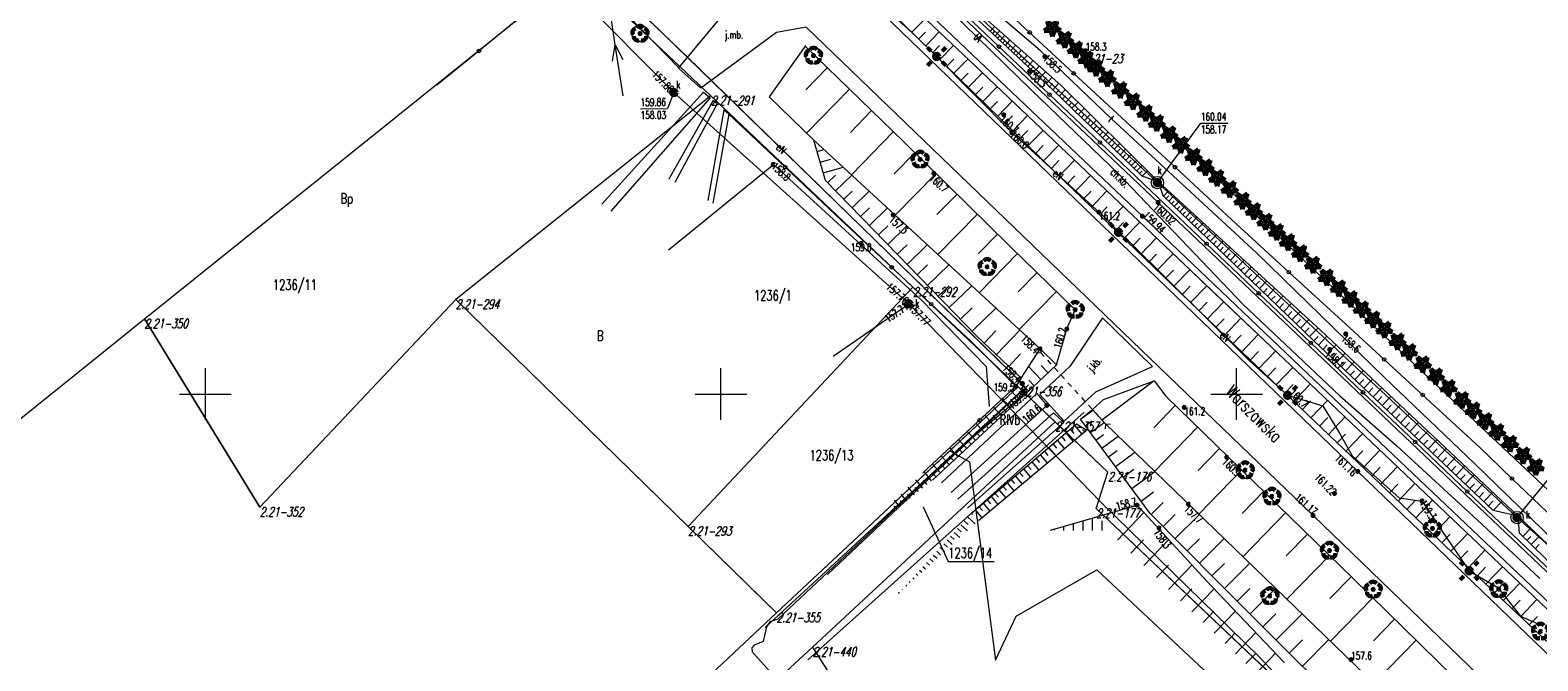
# Model space of a CAD drawing. Header units: metres. Extents: x 7582703 to 7587334, y 6019078 to 6022350.
# Tile 14 of 88: x 7585133 to 7585279, y 6019774 to 6019835. Entities that reach past the tile are written whole.
import ezdxf
from ezdxf.enums import TextEntityAlignment as Align

# ---------------------------------------------------------------- set-up
doc = ezdxf.new("R2010")
doc.units = ezdxf.units.M
doc.header["$MEASUREMENT"] = 0
doc.linetypes.add('EGDE', pattern=[0])
doc.layers.get('0').update_dxf_attribs({"color": 250, "linetype": 'CONTINUOUS', "lineweight": 100})
doc.layers.add('Dzialki', color=7, linetype='EGDE', lineweight=60)
doc.styles.get("Standard").update_dxf_attribs({"font": 'Simplex.SHX', "width": 0.75})

# ---------------------------------------------------------------- blocks, each defined once
blk = doc.blocks.new('1_OTRN')
at = {"linetype": 'Continuous'}
blk.add_circle((0, 0), 0.045, dxfattribs=at)
blk = doc.blocks.new('1_OTRS')
at = {"linetype": 'Continuous'}
blk.add_circle((0, 0), 0.045, dxfattribs=at)
blk = doc.blocks.new('1_OTZG')
at = {"linetype": 'Continuous'}
for p, q in [((-0.78225, -0.26495), (-0.3012, 0.09375)), ((-0.3012, 0.09375), (-0.4937, 0.6621)), ((-0.4937, 0.6621), (-0.0039, 0.31545)), ((-0.0039, 0.31545), (0.4771, 0.67415)), ((0.4771, 0.67415), (0.2988, 0.1012)), ((0.2988, 0.1012), (0.7886, -0.24545)), ((-0.18225, -0.2575), (-0.78225, -0.26495)), ((0.01025, -0.82585), (-0.18225, -0.2575)), ((0.1886, -0.2529), (0.01025, -0.82585)), ((0.7886, -0.24545), (0.1886, -0.2529))]:
    blk.add_line(p, q, dxfattribs=at)
blk.add_circle((0, 0), 0.045, dxfattribs=at)
blk = doc.blocks.new('1_OTZL')
at = {"linetype": 'Continuous'}
blk.add_circle((0, 0), 0.045, dxfattribs=at)
for centre, start, end in [((-0.36, 0.12), 102.1445, 221.86), ((0, 0.38), 30.1401, 149.8599), ((0.36, 0.12), 318.14, 77.8555), ((-0.22, -0.3), 174.1482, 293.8542), ((0.22, -0.3), 246.1458, 5.8518)]:
    blk.add_arc(centre, 0.375, start, end, dxfattribs=at)
blk = doc.blocks.new('4_SUEO_W')
at = {"linetype": 'Continuous'}
for p, q in [((-0.53035, 0.53035), (-0.8839, 0.8839)), ((0.53035, 0.53035), (0.8839, 0.8839)), ((-0.53035, -0.53035), (-0.8839, -0.8839)), ((0.53035, -0.53035), (0.8839, -0.8839))]:
    blk.add_line(p, q, dxfattribs=at)
blk.add_circle((0, 0), 0.025, dxfattribs=at)
blk = doc.blocks.new('4_SUPP')
at = {"linetype": 'Continuous'}
blk.add_circle((0, 0), 0.25, dxfattribs=at)
blk = doc.blocks.new('4_SUPS')
at = {"linetype": 'Continuous'}
blk.add_circle((0, 0), 0.0625, dxfattribs=at)
blk = doc.blocks.new('4_SUKS')
at = {"linetype": 'Continuous'}
blk.add_circle((0, 0), 0.25, dxfattribs=at)
blk = doc.blocks.new('4_SUPW')
at = {"linetype": 'Continuous'}
blk.add_circle((0, 0), 0.25, dxfattribs=at)

msp = doc.modelspace()

# ---------------------------------------------------------------- linework, layer by layer
at = {"layer": 'Dzialki', "lineweight": 9}
for p, q in [((7585172.71, 6019891.35), (7585235.29, 6019832.99)), ((7585172.71, 6019891.35), (7585235.29, 6019832.99)), ((7585195.43, 6019829.25), (7585140.17, 6019885.25)), ((7585261.75, 6019792.49), (7585184.65, 6019866.86)), ((7585229.33, 6019800.93), (7585174.24, 6019854.59)), ((7585226.49, 6019833.7), (7585210.27, 6019849.11)), ((7585224.67, 6019831.81), (7585208.57, 6019847.13)), ((7585208.57, 6019847.13), (7585224.67, 6019831.81)), ((7585208.95, 6019847.6), (7585225.03, 6019832.3)), ((7585189.75, 6019833.87), (7585188.26, 6019843.76)), ((7585186.25, 6019842.78), (7585196.68, 6019832.75)), ((7585186.25, 6019842.78), (7585196.68, 6019832.75)), ((7585217.2, 6019842.1), (7585230.11, 6019829.49)), ((7585144.09, 6019807.28), (7585186.18, 6019841.11)), ((7585144.09, 6019807.28), (7585186.18, 6019841.11)), ((7585186.18, 6019841.11), (7585199.03, 6019828.93)), ((7585199.03, 6019828.93), (7585186.18, 6019841.11)), ((7585212.21, 6019840.83), (7585218.86, 6019834.76)), ((7585230.95, 6019833.34), (7585222, 6019840.96)), ((7585232.42, 6019821.51), (7585213.49, 6019840.02)), ((7585242.32, 6019820.51), (7585222.05, 6019839.41)), ((7585195.89, 6019831.61), (7585201.09, 6019837.85)), ((7585221.52, 6019838.87), (7585226.96, 6019833.71)), ((7585232.23, 6019829.47), (7585222.92, 6019838.18)), ((7585223.22, 6019838.61), (7585232.97, 6019829.98)), ((7585229.93, 6019835.09), (7585225.64, 6019839.07)), ((7585180.64, 6019836.62), (7585176.54, 6019833.29)), ((7585191.05, 6019836.63), (7585195.89, 6019831.67)), ((7585218.52, 6019835.1), (7585219.82, 6019836.43)), ((7585205.38, 6019835.09), (7585198.04, 6019829.66)), ((7585208.26, 6019835.61), (7585205.38, 6019835.09)), ((7585257.42, 6019788.21), (7585208.26, 6019835.61)), ((7585218.86, 6019834.76), (7585220.91, 6019832.75)), ((7585219.19, 6019834.45), (7585219.84, 6019835.12)), ((7585219.86, 6019833.79), (7585221.17, 6019835.14)), ((7585226.11, 6019835.2), (7585226.55, 6019835.67)), ((7585226.35, 6019834.98), (7585226.57, 6019835.21)), ((7585226.59, 6019834.75), (7585227.04, 6019835.23)), ((7585226.83, 6019834.52), (7585227.06, 6019834.77)), ((7585227.08, 6019834.29), (7585227.54, 6019834.78)), ((7585234.21, 6019831.11), (7585229.93, 6019835.09)), ((7585176.54, 6019833.29), (7585172.43, 6019829.96)), ((7585189.48, 6019832.31), (7585189.75, 6019833.87)), ((7585190.5, 6019828.93), (7585189.75, 6019833.87)), ((7585189.75, 6019833.87), (7585190.47, 6019832.46)), ((7585208.18, 6019833.74), (7585204.66, 6019828.85)), ((7585208.18, 6019833.74), (7585217.78, 6019824.44)), ((7585220.54, 6019833.13), (7585221.2, 6019833.81)), ((7585221.22, 6019832.47), (7585222.55, 6019833.83)), ((7585242.39, 6019818.59), (7585226.49, 6019833.7)), ((7585226.96, 6019833.71), (7585231.86, 6019829.05)), ((7585227.33, 6019834.05), (7585227.56, 6019834.31)), ((7585227.58, 6019833.82), (7585228.06, 6019834.33)), ((7585227.84, 6019833.58), (7585228.08, 6019833.83)), ((7585228.1, 6019833.33), (7585228.59, 6019833.85)), ((7585228.37, 6019833.08), (7585228.62, 6019833.35)), ((7585228.64, 6019832.83), (7585229.14, 6019833.37)), ((7585237.86, 6019826.71), (7585230.95, 6019833.34)), ((7585196.68, 6019832.75), (7585216.25, 6019813.66)), ((7585196.68, 6019832.75), (7585216.25, 6019813.66)), ((7585220.91, 6019832.75), (7585228.21, 6019825.37)), ((7585221.9, 6019831.8), (7585222.57, 6019832.48)), ((7585222.59, 6019831.12), (7585223.94, 6019832.5)), ((7585225.03, 6019832.3), (7585240.87, 6019817.25)), ((7585228.91, 6019832.58), (7585229.17, 6019832.85)), ((7585229.19, 6019832.32), (7585229.71, 6019832.87)), ((7585229.47, 6019832.05), (7585229.73, 6019832.33)), ((7585229.75, 6019831.79), (7585230.29, 6019832.36)), ((7585230.33, 6019831.24), (7585230.88, 6019831.83)), ((7585235.29, 6019832.99), (7585315.75, 6019757.17)), ((7585235.29, 6019832.99), (7585288.26, 6019783.08)), ((7585198.04, 6019829.66), (7585195.89, 6019831.61)), ((7585210.32, 6019831.67), (7585208.24, 6019829.52)), ((7585223.29, 6019830.45), (7585223.97, 6019831.14)), ((7585223.99, 6019829.76), (7585225.35, 6019831.16)), ((7585240.51, 6019816.78), (7585224.67, 6019831.81)), ((7585224.67, 6019831.81), (7585240.51, 6019816.78)), ((7585230.04, 6019831.52), (7585230.31, 6019831.81)), ((7585230.63, 6019830.97), (7585230.91, 6019831.26)), ((7585230.93, 6019830.69), (7585231.49, 6019831.29)), ((7585231.24, 6019830.4), (7585231.52, 6019830.7)), ((7585231.55, 6019830.11), (7585232.12, 6019830.73)), ((7585239.71, 6019826.01), (7585234.21, 6019831.11)), ((7585199.03, 6019828.93), (7585174.28, 6019809.17)), ((7585199.03, 6019828.93), (7585174.28, 6019809.17)), ((7585188.44, 6019818.43), (7585198.3, 6019829.28)), ((7585195.43, 6019829.25), (7585194.83, 6019827.7)), ((7585218.23, 6019808.75), (7585195.43, 6019829.25)), ((7585198.3, 6019829.28), (7585198.94, 6019828.73)), ((7585218.62, 6019810.36), (7585199.03, 6019828.93)), ((7585218.62, 6019810.36), (7585199.03, 6019828.93)), ((7585212.46, 6019829.59), (7585208.31, 6019825.31)), ((7585224.69, 6019829.07), (7585225.38, 6019829.78)), ((7585225.4, 6019828.38), (7585226.79, 6019829.8)), ((7585230.11, 6019829.49), (7585238.51, 6019821.41)), ((7585231.86, 6019829.82), (7585232.15, 6019830.13)), ((7585231.86, 6019829.05), (7585236.76, 6019824.4)), ((7585232.18, 6019829.52), (7585232.77, 6019830.16)), ((7585240.86, 6019821.13), (7585232.23, 6019829.47)), ((7585232.49, 6019829.22), (7585232.8, 6019829.53)), ((7585232.81, 6019828.91), (7585233.41, 6019829.54)), ((7585232.97, 6019829.98), (7585242.44, 6019820.6)), ((7585233.12, 6019828.61), (7585233.42, 6019828.92)), ((7585233.43, 6019828.31), (7585234.03, 6019828.93)), ((7585198.94, 6019828.73), (7585189.32, 6019817.74)), ((7585192.2, 6019827.68), (7585194.83, 6019827.7)), ((7585199.25, 6019828.47), (7585194.93, 6019820.85)), ((7585199.63, 6019828.14), (7585195.51, 6019820.53)), ((7585200.27, 6019827.59), (7585198.74, 6019818.77)), ((7585199.63, 6019828.14), (7585199.25, 6019828.47)), ((7585200.77, 6019827.16), (7585200.27, 6019827.59)), ((7585209, 6019824.64), (7585204.66, 6019828.85)), ((7585214.61, 6019827.52), (7585212.55, 6019825.39)), ((7585226.12, 6019827.68), (7585226.82, 6019828.39)), ((7585226.84, 6019826.97), (7585228.25, 6019828.41)), ((7585233.74, 6019828.01), (7585234.04, 6019828.32)), ((7585234.04, 6019827.72), (7585234.64, 6019828.33)), ((7585234.35, 6019827.42), (7585234.64, 6019827.73)), ((7585234.65, 6019827.13), (7585235.24, 6019827.74)), ((7585200.77, 6019827.16), (7585199.2, 6019818.53)), ((7585200.77, 6019827.16), (7585206.22, 6019822.01)), ((7585227.57, 6019826.26), (7585228.28, 6019826.99)), ((7585228.3, 6019825.55), (7585229.73, 6019827.01)), ((7585234.95, 6019826.84), (7585235.24, 6019827.14)), ((7585235.25, 6019826.55), (7585235.83, 6019827.15)), ((7585235.55, 6019826.26), (7585235.84, 6019826.56)), ((7585235.84, 6019825.98), (7585236.41, 6019826.57)), ((7585236.14, 6019825.69), (7585236.42, 6019825.99)), ((7585236.43, 6019825.41), (7585236.99, 6019826)), ((7585251.95, 6019813.67), (7585237.86, 6019826.71)), ((7585244.03, 6019822), (7585239.71, 6019826.01)), ((7585242.32, 6019820.51), (7585246.53, 6019826.29)), ((7585246.53, 6019826.29), (7585249.16, 6019826.29)), ((7585230.96, 6019804.38), (7585209, 6019824.64)), ((7585210.13, 6019820.71), (7585209, 6019824.64)), ((7585209.02, 6019824.56), (7585209.08, 6019824.57)), ((7585216.73, 6019825.46), (7585212.66, 6019821.26)), ((7585228.21, 6019825.37), (7585237.49, 6019816.89)), ((7585229.03, 6019824.83), (7585229.76, 6019825.56)), ((7585229.78, 6019824.1), (7585231.23, 6019825.58)), ((7585236.72, 6019825.13), (7585237, 6019825.42)), ((7585237.01, 6019824.85), (7585237.56, 6019825.43)), ((7585237.29, 6019824.58), (7585237.57, 6019824.86)), ((7585237.58, 6019824.3), (7585238.13, 6019824.87)), ((7585209.32, 6019823.52), (7585210, 6019823.72)), ((7585218.82, 6019823.42), (7585216.8, 6019821.36)), ((7585217.78, 6019824.44), (7585228.02, 6019814.34)), ((7585230.53, 6019823.37), (7585231.26, 6019824.12)), ((7585231.28, 6019822.63), (7585232.76, 6019824.14)), ((7585236.76, 6019824.4), (7585241.66, 6019819.75)), ((7585237.86, 6019824.03), (7585238.13, 6019824.31)), ((7585238.14, 6019823.76), (7585238.68, 6019824.32)), ((7585238.42, 6019823.49), (7585238.69, 6019823.77)), ((7585238.7, 6019823.22), (7585239.24, 6019823.77)), ((7585238.97, 6019822.95), (7585239.24, 6019823.23)), ((7585239.25, 6019822.69), (7585239.78, 6019823.24)), ((7585194.92, 6019813.98), (7585205.09, 6019822.26)), ((7585205.09, 6019822.26), (7585219.42, 6019809.14)), ((7585206.22, 6019822.01), (7585211.07, 6019817.42)), ((7585209.62, 6019822.49), (7585210.65, 6019822.78)), ((7585209.92, 6019821.45), (7585211.85, 6019822.01)), ((7585232.04, 6019821.89), (7585232.78, 6019822.65)), ((7585232.81, 6019821.14), (7585234.29, 6019822.68)), ((7585239.52, 6019822.42), (7585239.79, 6019822.7)), ((7585239.79, 6019822.16), (7585240.32, 6019822.7)), ((7585240.06, 6019821.9), (7585240.32, 6019822.17)), ((7585240.33, 6019821.64), (7585240.85, 6019822.18)), ((7585240.6, 6019821.39), (7585240.85, 6019821.65)), ((7585240.86, 6019821.13), (7585241.37, 6019821.66)), ((7585249.53, 6019816.89), (7585244.03, 6019822)), ((7585217.13, 6019813.53), (7585210.13, 6019820.71)), ((7585210.34, 6019820.49), (7585211.12, 6019821.24)), ((7585211.11, 6019819.71), (7585212.69, 6019821.24)), ((7585220.87, 6019821.39), (7585216.89, 6019817.36)), ((7585249.85, 6019804.7), (7585232.42, 6019821.51)), ((7585233.58, 6019820.4), (7585234.33, 6019821.17)), ((7585234.36, 6019819.65), (7585235.85, 6019821.2)), ((7585238.51, 6019821.41), (7585250.64, 6019808.7)), ((7585242.44, 6019820.6), (7585240.86, 6019821.13)), ((7585277.2, 6019788.01), (7585242.32, 6019820.51)), ((7585242.88, 6019819.24), (7585242.44, 6019820.6)), ((7585242.44, 6019820.6), (7585258.17, 6019806.18)), ((7585211.9, 6019818.9), (7585212.71, 6019819.69)), ((7585212.71, 6019818.07), (7585214.37, 6019819.69)), ((7585222.89, 6019819.4), (7585220.93, 6019817.42)), ((7585235.13, 6019818.9), (7585235.89, 6019819.68)), ((7585235.92, 6019818.14), (7585237.43, 6019819.71)), ((7585241.66, 6019819.75), (7585247.09, 6019814.58)), ((7585257.49, 6019805.16), (7585242.88, 6019819.24)), ((7585242.91, 6019819.21), (7585243.4, 6019819.72)), ((7585243.17, 6019818.96), (7585243.42, 6019819.22)), ((7585243.43, 6019818.71), (7585243.93, 6019819.23)), ((7585243.69, 6019818.46), (7585243.95, 6019818.72)), ((7585243.96, 6019818.2), (7585244.48, 6019818.73)), ((7585211.07, 6019817.42), (7585216.55, 6019812.3)), ((7585213.54, 6019817.21), (7585214.39, 6019818.05)), ((7585214.4, 6019816.34), (7585216.15, 6019818.05)), ((7585224.87, 6019817.45), (7585221.03, 6019813.55)), ((7585236.7, 6019817.39), (7585237.46, 6019818.17)), ((7585237.49, 6019816.63), (7585239.01, 6019818.2)), ((7585240.87, 6019817.25), (7585256.88, 6019802)), ((7585258.35, 6019803.43), (7585242.39, 6019818.59)), ((7585244.23, 6019817.94), (7585244.49, 6019818.21)), ((7585244.5, 6019817.67), (7585245.03, 6019818.22)), ((7585244.78, 6019817.41), (7585245.05, 6019817.68)), ((7585245.06, 6019817.14), (7585245.61, 6019817.7)), ((7585215.27, 6019815.44), (7585216.17, 6019816.31)), ((7585216.17, 6019814.51), (7585218.02, 6019816.31)), ((7585237.49, 6019816.89), (7585238.55, 6019815.69)), ((7585238.28, 6019815.86), (7585239.05, 6019816.65)), ((7585239.08, 6019815.1), (7585240.61, 6019816.68)), ((7585256.51, 6019801.56), (7585240.51, 6019816.78)), ((7585240.51, 6019816.78), (7585245.52, 6019812.01)), ((7585245.35, 6019816.86), (7585245.62, 6019817.15)), ((7585245.64, 6019816.58), (7585246.19, 6019817.16)), ((7585245.93, 6019816.3), (7585246.21, 6019816.59)), ((7585246.22, 6019816.02), (7585246.79, 6019816.61)), ((7585246.52, 6019815.73), (7585246.81, 6019816.03)), ((7585246.83, 6019815.44), (7585247.41, 6019816.04)), ((7585255.07, 6019811.83), (7585249.53, 6019816.89)), ((7585217.1, 6019813.56), (7585218.05, 6019814.49)), ((7585218.05, 6019812.58), (7585220.01, 6019814.48)), ((7585226.83, 6019815.52), (7585224.93, 6019813.61)), ((7585228.02, 6019814.34), (7585234.35, 6019808.18)), ((7585238.55, 6019815.69), (7585239.49, 6019814.9)), ((7585239.49, 6019814.9), (7585251.26, 6019803.23)), ((7585239.87, 6019814.33), (7585240.64, 6019815.12)), ((7585240.67, 6019813.55), (7585242.22, 6019815.15)), ((7585247.09, 6019814.58), (7585252.15, 6019809.77)), ((7585247.13, 6019815.14), (7585247.43, 6019815.45)), ((7585247.44, 6019814.84), (7585248.04, 6019815.46)), ((7585247.76, 6019814.54), (7585248.06, 6019814.85)), ((7585248.08, 6019814.23), (7585248.69, 6019814.87)), ((7585216.25, 6019813.66), (7585229.22, 6019801.02)), ((7585216.25, 6019813.66), (7585229.22, 6019801.02)), ((7585224.77, 6019805.66), (7585217.13, 6019813.53)), ((7585228.75, 6019813.64), (7585225.05, 6019809.83)), ((7585241.48, 6019812.78), (7585242.25, 6019813.58)), ((7585242.28, 6019812), (7585243.84, 6019813.61)), ((7585248.4, 6019813.92), (7585248.71, 6019814.24)), ((7585248.73, 6019813.6), (7585249.36, 6019814.26)), ((7585249.06, 6019813.28), (7585249.38, 6019813.62)), ((7585249.39, 6019812.96), (7585250.04, 6019813.63)), ((7585249.73, 6019812.63), (7585250.06, 6019812.97)), ((7585250.08, 6019812.3), (7585250.74, 6019812.99)), ((7585264.35, 6019801.59), (7585251.95, 6019813.67)), ((7585216.55, 6019812.3), (7585220.39, 6019808.72)), ((7585219.03, 6019811.58), (7585220.04, 6019812.55)), ((7585220.03, 6019810.54), (7585222.1, 6019812.55)), ((7585230.65, 6019811.79), (7585228.82, 6019809.91)), ((7585243.09, 6019811.22), (7585243.87, 6019812.03)), ((7585243.9, 6019810.44), (7585245.47, 6019812.06)), ((7585245.52, 6019812.01), (7585246.68, 6019810.91)), ((7585250.43, 6019811.97), (7585250.76, 6019812.32)), ((7585250.78, 6019811.63), (7585251.46, 6019812.33)), ((7585251.14, 6019811.28), (7585251.48, 6019811.64)), ((7585251.5, 6019810.94), (7585252.19, 6019811.66)), ((7585260.61, 6019806.77), (7585255.07, 6019811.83)), ((7585196.81, 6019787.16), (7585218.62, 6019810.36)), ((7585218.62, 6019810.36), (7585228.82, 6019800.69)), ((7585228.82, 6019800.69), (7585218.62, 6019810.36)), ((7585221.07, 6019809.48), (7585222.13, 6019810.51)), ((7585222.13, 6019808.38), (7585224.32, 6019810.51)), ((7585232.53, 6019809.96), (7585228.92, 6019806.26)), ((7585244.72, 6019809.66), (7585245.5, 6019810.47)), ((7585245.53, 6019808.87), (7585247.11, 6019810.5)), ((7585246.68, 6019810.91), (7585253.96, 6019803.99)), ((7585251.86, 6019810.58), (7585252.22, 6019810.95)), ((7585252.23, 6019810.23), (7585252.95, 6019810.97)), ((7585252.61, 6019809.86), (7585252.97, 6019810.24)), ((7585252.99, 6019809.5), (7585253.72, 6019810.26)), ((7585174.28, 6019809.17), (7585155.27, 6019789.02)), ((7585155.27, 6019789.02), (7585174.28, 6019809.17)), ((7585174.28, 6019809.17), (7585196.81, 6019787.16)), ((7585174.28, 6019809.17), (7585192.76, 6019791.11)), ((7585210.89, 6019803.69), (7585218.23, 6019808.75)), ((7585218.23, 6019808.75), (7585236.83, 6019789.5)), ((7585219.42, 6019809.14), (7585225.72, 6019802.66)), ((7585220.39, 6019808.72), (7585224.23, 6019805.14)), ((7585246.35, 6019808.08), (7585247.15, 6019808.9)), ((7585247.18, 6019807.28), (7585248.76, 6019808.93)), ((7585250.64, 6019808.7), (7585260.01, 6019799.82)), ((7585252.15, 6019809.77), (7585257.21, 6019804.96)), ((7585253.37, 6019809.13), (7585253.75, 6019809.51)), ((7585253.76, 6019808.75), (7585254.52, 6019809.53)), ((7585254.16, 6019808.37), (7585254.54, 6019808.77)), ((7585254.56, 6019807.99), (7585255.33, 6019808.78)), ((7585128.82, 6019795), (7585144.09, 6019807.28)), ((7585128.82, 6019795), (7585144.09, 6019807.28)), ((7585155.27, 6019789.02), (7585144.09, 6019807.28)), ((7585144.09, 6019807.28), (7585155.27, 6019789.02)), ((7585223.22, 6019807.25), (7585224.35, 6019808.35)), ((7585224.35, 6019806.1), (7585226.66, 6019808.34)), ((7585233.54, 6019806.31), (7585234.35, 6019808.18)), ((7585237, 6019807.39), (7585233.83, 6019802.68)), ((7585241.84, 6019802.68), (7585237, 6019807.39)), ((7585248, 6019806.49), (7585248.8, 6019807.31)), ((7585248.83, 6019805.69), (7585250.43, 6019807.35)), ((7585254.96, 6019807.6), (7585255.35, 6019808)), ((7585255.37, 6019807.2), (7585256.16, 6019808.02)), ((7585255.79, 6019806.8), (7585256.19, 6019807.22)), ((7585256.21, 6019806.4), (7585257.02, 6019807.24)), ((7585229.12, 6019801.54), (7585224.77, 6019805.66)), ((7585225.52, 6019804.95), (7585226.64, 6019806.14)), ((7585226.71, 6019803.82), (7585228.97, 6019806.21)), ((7585232.53, 6019802.82), (7585233.54, 6019806.31)), ((7585249.66, 6019804.89), (7585250.46, 6019805.72)), ((7585250.5, 6019804.09), (7585252.09, 6019805.76)), ((7585256.63, 6019805.99), (7585257.04, 6019806.41)), ((7585257.06, 6019805.57), (7585257.9, 6019806.43)), ((7585257.5, 6019805.15), (7585257.92, 6019805.59)), ((7585257.94, 6019804.74), (7585258.77, 6019805.61)), ((7585258.17, 6019806.18), (7585277.31, 6019788.14)), ((7585264.32, 6019803.35), (7585260.61, 6019806.77)), ((7585224.23, 6019805.14), (7585228.61, 6019800.75)), ((7585229.12, 6019801.54), (7585230.96, 6019804.38)), ((7585230.96, 6019804.38), (7585232.53, 6019802.82)), ((7585231.03, 6019804.49), (7585231.01, 6019804)), ((7585270.9, 6019784.63), (7585249.85, 6019804.7)), ((7585251.33, 6019803.29), (7585252.13, 6019804.13)), ((7585252.17, 6019802.49), (7585253.77, 6019804.17)), ((7585257.21, 6019804.96), (7585262.26, 6019800.16)), ((7585274.89, 6019788.71), (7585257.49, 6019805.16)), ((7585258.38, 6019804.32), (7585258.8, 6019804.76)), ((7585258.82, 6019803.9), (7585259.65, 6019804.78)), ((7585225.72, 6019802.66), (7585226, 6019798.78)), ((7585227.91, 6019802.68), (7585229.05, 6019803.89)), ((7585231.01, 6019801.4), (7585229.84, 6019802.65)), ((7585230.2, 6019800.64), (7585232.53, 6019802.82)), ((7585230.52, 6019804.02), (7585231.01, 6019804)), ((7585233.83, 6019802.68), (7585230.92, 6019799.94)), ((7585231.01, 6019804), (7585231.34, 6019803.64)), ((7585231.72, 6019802.06), (7585231.05, 6019802.78)), ((7585231.67, 6019803.27), (7585232, 6019802.91)), ((7585236.34, 6019800.21), (7585241.84, 6019802.68)), ((7585251.26, 6019803.23), (7585254.95, 6019799.88)), ((7585253.96, 6019803.99), (7585256.51, 6019801.56)), ((7585282.02, 6019780.9), (7585258.35, 6019803.43)), ((7585259.26, 6019803.49), (7585259.68, 6019803.93)), ((7585259.7, 6019803.07), (7585260.53, 6019803.95)), ((7585260.14, 6019802.65), (7585260.56, 6019803.09)), ((7585260.58, 6019802.24), (7585261.42, 6019803.12)), ((7585268.04, 6019799.92), (7585264.32, 6019803.35)), ((7585150, 6019797.5), (7585150, 6019802.5)), ((7585200, 6019797.5), (7585200, 6019802.5)), ((7585229.12, 6019801.54), (7585228.61, 6019800.75)), ((7585229.83, 6019800.3), (7585228.94, 6019801.26)), ((7585230.38, 6019800.81), (7585229.87, 6019801.36)), ((7585232.33, 6019802.55), (7585232.66, 6019802.19)), ((7585232.99, 6019801.82), (7585233.32, 6019801.46)), ((7585242.01, 6019801.28), (7585236.93, 6019797.48)), ((7585237.09, 6019799.47), (7585242.01, 6019801.28)), ((7585242.01, 6019801.28), (7585243.13, 6019799.78)), ((7585250, 6019797.5), (7585250, 6019802.5)), ((7585253.01, 6019801.69), (7585253.81, 6019802.53)), ((7585253.85, 6019800.89), (7585255.45, 6019802.57)), ((7585280.11, 6019779.12), (7585256.51, 6019801.56)), ((7585256.51, 6019801.56), (7585280.11, 6019779.12)), ((7585256.88, 6019802), (7585280.5, 6019779.54)), ((7585261.03, 6019801.82), (7585261.44, 6019802.26)), ((7585261.47, 6019801.4), (7585262.3, 6019802.28)), ((7585261.91, 6019800.98), (7585262.33, 6019801.42)), ((7585262.35, 6019800.56), (7585263.19, 6019801.45)), ((7585273.06, 6019793.25), (7585264.35, 6019801.59)), ((7585147.5, 6019800), (7585152.5, 6019800)), ((7585197.5, 6019800), (7585202.5, 6019800)), ((7585204.27, 6019777.35), (7585229.16, 6019800.31)), ((7585228.82, 6019800.69), (7585205.4, 6019778.77)), ((7585210.32, 6019782.49), (7585229.82, 6019800.88)), ((7585228.61, 6019800.75), (7585219.59, 6019792.37)), ((7585220.5, 6019791.64), (7585230.2, 6019800.64)), ((7585221.4, 6019791.37), (7585230.63, 6019800.05)), ((7585222.19, 6019794.48), (7585228.82, 6019800.69)), ((7585229.52, 6019800.08), (7585222.85, 6019794.47)), ((7585229.52, 6019800.08), (7585222.85, 6019794.47)), ((7585225.08, 6019797.47), (7585228.61, 6019800.75)), ((7585228.93, 6019799.46), (7585228.14, 6019800.31)), ((7585232.41, 6019797.3), (7585228.82, 6019800.69)), ((7585237.53, 6019792.43), (7585228.82, 6019800.69)), ((7585229.35, 6019799.85), (7585228.96, 6019800.28)), ((7585229.16, 6019800.31), (7585229.33, 6019800.93)), ((7585229.22, 6019801.02), (7585229.61, 6019800.41)), ((7585229.22, 6019801.02), (7585229.61, 6019800.41)), ((7585229.61, 6019800.41), (7585229.52, 6019800.08)), ((7585229.61, 6019800.41), (7585229.52, 6019800.08)), ((7585230.63, 6019800.05), (7585231.6, 6019798.9)), ((7585230.92, 6019799.94), (7585233.28, 6019797.38)), ((7585233.28, 6019797.38), (7585236.34, 6019800.21)), ((7585233.65, 6019801.1), (7585233.98, 6019800.74)), ((7585234.31, 6019800.37), (7585234.64, 6019800.01)), ((7585243.13, 6019799.78), (7585261.31, 6019782.09)), ((7585247.5, 6019800), (7585252.5, 6019800)), ((7585254.69, 6019800.09), (7585255.49, 6019800.93)), ((7585254.95, 6019799.88), (7585258.38, 6019798.86)), ((7585255.53, 6019799.29), (7585257.13, 6019800.97)), ((7585260.01, 6019799.82), (7585265.56, 6019794.95)), ((7585262.26, 6019800.16), (7585267.32, 6019795.35)), ((7585262.8, 6019800.14), (7585263.21, 6019800.59)), ((7585263.24, 6019799.72), (7585264.08, 6019800.61)), ((7585263.68, 6019799.3), (7585264.1, 6019799.75)), ((7585264.13, 6019798.88), (7585264.97, 6019799.77)), ((7585273.55, 6019794.84), (7585268.04, 6019799.92)), ((7585208.42, 6019774.21), (7585235.23, 6019798.25)), ((7585231.6, 6019798.9), (7585222.32, 6019790.45)), ((7585227.22, 6019797.88), (7585226.44, 6019798.73)), ((7585227.65, 6019798.27), (7585227.26, 6019798.7)), ((7585228.08, 6019798.67), (7585227.29, 6019799.52)), ((7585228.5, 6019799.06), (7585228.11, 6019799.49)), ((7585234.86, 6019797.57), (7585236.02, 6019798.49)), ((7585234.87, 6019797.55), (7585236.07, 6019798.44)), ((7585234.97, 6019799.65), (7585235.3, 6019799.28)), ((7585235.63, 6019798.92), (7585235.95, 6019798.56)), ((7585236.02, 6019798.49), (7585237.09, 6019799.47)), ((7585237.28, 6019797.1), (7585236.02, 6019798.49)), ((7585236.28, 6019798.2), (7585236.61, 6019797.83)), ((7585244.06, 6019798.88), (7585241.97, 6019796.73)), ((7585256.37, 6019798.48), (7585257.17, 6019799.33)), ((7585257.21, 6019797.68), (7585258.82, 6019799.37)), ((7585258.38, 6019798.86), (7585259.98, 6019796.2)), ((7585264.57, 6019798.46), (7585264.99, 6019798.91)), ((7585265.02, 6019798.04), (7585265.86, 6019798.93)), ((7585208.89, 6019775.45), (7585232.41, 6019797.3)), ((7585219.59, 6019792.37), (7585225.08, 6019797.47)), ((7585222.97, 6019789.8), (7585232.25, 6019798.19)), ((7585233.25, 6019797.23), (7585223.92, 6019788.92)), ((7585224.28, 6019788.43), (7585234.47, 6019797.11)), ((7585225.52, 6019796.3), (7585224.74, 6019797.15)), ((7585225.95, 6019796.7), (7585225.56, 6019797.12)), ((7585226.37, 6019797.09), (7585225.59, 6019797.94)), ((7585226.8, 6019797.48), (7585226.41, 6019797.91)), ((7585232.25, 6019798.19), (7585233.25, 6019797.23)), ((7585237.53, 6019792.43), (7585232.41, 6019797.3)), ((7585234.27, 6019796.94), (7585234.99, 6019796.1)), ((7585234.47, 6019797.11), (7585235.49, 6019796.51)), ((7585241.63, 6019788.4), (7585234.86, 6019797.57)), ((7585235.34, 6019796.92), (7585235.97, 6019797.39)), ((7585235.83, 6019796.26), (7585237.15, 6019797.24)), ((7585236.94, 6019797.47), (7585237.28, 6019797.1)), ((7585237.28, 6019797.1), (7585237.26, 6019796.61)), ((7585237.28, 6019797.1), (7585237.77, 6019797.08)), ((7585296.26, 6019740.15), (7585237.28, 6019797.1)), ((7585246.21, 6019796.79), (7585242.04, 6019792.5)), ((7585258.05, 6019796.88), (7585258.86, 6019797.72)), ((7585258.9, 6019796.07), (7585260.51, 6019797.76)), ((7585265.46, 6019797.62), (7585265.88, 6019798.07)), ((7585265.91, 6019797.2), (7585266.75, 6019798.09)), ((7585266.35, 6019796.78), (7585266.78, 6019797.23)), ((7585266.8, 6019796.36), (7585267.64, 6019797.25)), ((7585223.83, 6019794.73), (7585223.04, 6019795.57)), ((7585224.25, 6019795.12), (7585223.86, 6019795.54)), ((7585224.68, 6019795.51), (7585223.89, 6019796.36)), ((7585225.1, 6019795.91), (7585224.71, 6019796.33)), ((7585235.49, 6019796.51), (7585224.96, 6019787.7)), ((7585232.6, 6019795.52), (7585233.31, 6019794.68)), ((7585233.01, 6019795.87), (7585233.37, 6019795.45)), ((7585233.43, 6019796.23), (7585234.15, 6019795.39)), ((7585233.85, 6019796.58), (7585234.21, 6019796.16)), ((7585236.36, 6019795.54), (7585237.08, 6019796.07)), ((7585236.94, 6019794.76), (7585238.51, 6019795.92)), ((7585259.74, 6019795.27), (7585260.55, 6019796.11)), ((7585259.98, 6019796.2), (7585261.21, 6019794.01)), ((7585260.59, 6019794.46), (7585262.2, 6019796.15)), ((7585267.25, 6019795.94), (7585267.67, 6019796.38)), ((7585267.32, 6019795.35), (7585272.37, 6019790.54)), ((7585267.69, 6019795.51), (7585268.54, 6019796.41)), ((7585268.14, 6019795.09), (7585268.56, 6019795.54)), ((7585268.59, 6019794.67), (7585269.43, 6019795.56)), ((7585205.4, 6019778.77), (7585222.19, 6019794.48)), ((7585222.85, 6019794.47), (7585205.52, 6019778.15)), ((7585222.13, 6019793.15), (7585221.35, 6019794)), ((7585222.55, 6019793.55), (7585222.16, 6019793.97)), ((7585222.98, 6019793.94), (7585222.19, 6019794.79)), ((7585222.19, 6019794.48), (7585224.09, 6019793.43)), ((7585223.4, 6019794.33), (7585223.01, 6019794.76)), ((7585230.95, 6019794.11), (7585231.65, 6019793.3)), ((7585231.36, 6019794.46), (7585231.71, 6019794.05)), ((7585231.77, 6019794.81), (7585232.47, 6019793.99)), ((7585232.18, 6019795.16), (7585232.54, 6019794.75)), ((7585237.57, 6019793.9), (7585238.43, 6019794.53)), ((7585238.26, 6019792.96), (7585240.13, 6019794.35)), ((7585248.35, 6019794.7), (7585246.27, 6019792.57)), ((7585261.21, 6019794.01), (7585265.77, 6019789.93)), ((7585261.43, 6019793.66), (7585262.24, 6019794.5)), ((7585262.28, 6019792.85), (7585263.89, 6019794.54)), ((7585265.56, 6019794.95), (7585273.78, 6019787.36)), ((7585269.04, 6019794.24), (7585269.46, 6019794.69)), ((7585269.48, 6019793.82), (7585270.33, 6019794.72)), ((7585269.93, 6019793.4), (7585270.36, 6019793.85)), ((7585270.38, 6019792.97), (7585271.23, 6019793.87)), ((7585276.71, 6019791.81), (7585273.55, 6019794.84)), ((7585220.43, 6019791.59), (7585219.71, 6019792.48)), ((7585220.86, 6019791.97), (7585220.47, 6019792.4)), ((7585221.28, 6019792.37), (7585220.5, 6019793.21)), ((7585221.71, 6019792.76), (7585221.31, 6019793.18)), ((7585224.09, 6019793.43), (7585226.63, 6019774.19)), ((7585228.94, 6019792.4), (7585229.28, 6019792)), ((7585229.34, 6019792.74), (7585230.02, 6019791.93)), ((7585229.74, 6019793.08), (7585230.08, 6019792.68)), ((7585230.14, 6019793.42), (7585230.83, 6019792.61)), ((7585230.55, 6019793.77), (7585230.89, 6019793.36)), ((7585236.39, 6019788.88), (7585237.53, 6019792.43)), ((7585236.39, 6019788.88), (7585237.53, 6019792.43)), ((7585239.01, 6019791.94), (7585240.04, 6019792.7)), ((7585239.84, 6019790.82), (7585242.07, 6019792.47)), ((7585250.49, 6019792.62), (7585246.34, 6019788.36)), ((7585317.77, 6019738.54), (7585261.75, 6019792.49)), ((7585263.12, 6019792.04), (7585263.93, 6019792.89)), ((7585263.97, 6019791.23), (7585265.59, 6019792.93)), ((7585270.83, 6019792.55), (7585271.26, 6019793)), ((7585271.28, 6019792.12), (7585272.13, 6019793.02)), ((7585280.76, 6019785.78), (7585273.06, 6019793.25)), ((7585277.2, 6019788.01), (7585281.8, 6019793.65)), ((7585192.76, 6019791.11), (7585196.81, 6019787.16)), ((7585218.76, 6019790.22), (7585218.15, 6019790.97)), ((7585219.15, 6019790.54), (7585218.83, 6019790.93)), ((7585219.56, 6019790.87), (7585218.89, 6019791.69)), ((7585219.99, 6019791.22), (7585219.64, 6019791.65)), ((7585227.35, 6019791.05), (7585227.69, 6019790.66)), ((7585227.75, 6019791.38), (7585228.42, 6019790.59)), ((7585228.14, 6019791.72), (7585228.48, 6019791.32)), ((7585228.54, 6019792.06), (7585229.22, 6019791.26)), ((7585264.82, 6019790.43), (7585265.63, 6019791.27)), ((7585265.67, 6019789.62), (7585267.29, 6019791.31)), ((7585271.73, 6019791.7), (7585272.16, 6019792.15)), ((7585272.18, 6019791.27), (7585273.03, 6019792.17)), ((7585272.63, 6019790.85), (7585273.06, 6019791.3)), ((7585273.08, 6019790.42), (7585273.94, 6019791.32)), ((7585282.13, 6019786.62), (7585276.71, 6019791.81)), ((7585217.35, 6019789.07), (7585216.84, 6019789.7)), ((7585217.68, 6019789.33), (7585217.41, 6019789.66)), ((7585218.02, 6019789.62), (7585217.46, 6019790.3)), ((7585218.38, 6019789.91), (7585218.09, 6019790.27)), ((7585225.8, 6019789.72), (7585226.13, 6019789.34)), ((7585226.19, 6019790.05), (7585226.85, 6019789.28)), ((7585226.57, 6019790.38), (7585226.91, 6019789.99)), ((7585226.96, 6019790.72), (7585227.63, 6019789.93)), ((7585236.83, 6019789.5), (7585252.17, 6019774.53)), ((7585240.74, 6019789.6), (7585241.96, 6019790.5)), ((7585241.72, 6019788.31), (7585242.88, 6019789.47)), ((7585252.62, 6019790.55), (7585250.55, 6019788.42)), ((7585265.77, 6019789.93), (7585268, 6019789.61)), ((7585266.52, 6019788.81), (7585267.33, 6019789.66)), ((7585267.37, 6019787.99), (7585268.99, 6019789.7)), ((7585268, 6019789.61), (7585269.96, 6019786.64)), ((7585272.37, 6019790.54), (7585277.43, 6019785.73)), ((7585273.53, 6019789.99), (7585273.96, 6019790.44)), ((7585273.99, 6019789.57), (7585274.84, 6019790.47)), ((7585274.44, 6019789.14), (7585274.86, 6019789.59)), ((7585274.89, 6019788.71), (7585275.75, 6019789.61)), ((7585217.04, 6019788.81), (7585216.79, 6019789.11)), ((7585219.62, 6019789.04), (7585222.04, 6019783.75)), ((7585223.94, 6019788.06), (7585224.64, 6019787.41)), ((7585224.27, 6019788.42), (7585224.38, 6019788.33)), ((7585224.65, 6019788.75), (7585225.3, 6019787.99)), ((7585225.03, 6019789.07), (7585225.36, 6019788.69)), ((7585225.42, 6019789.4), (7585226.07, 6019788.63)), ((7585231.96, 6019786.78), (7585240.36, 6019789.23)), ((7585236.03, 6019786.76), (7585236.04, 6019787.97)), ((7585262.03, 6019764.6), (7585236.39, 6019788.88)), ((7585283.43, 6019744.32), (7585236.39, 6019788.88)), ((7585238.44, 6019785.82), (7585241.02, 6019788.51)), ((7585240.36, 6019789.23), (7585247.04, 6019781.92)), ((7585248.22, 6019781.76), (7585241.63, 6019788.4)), ((7585242.87, 6019787.15), (7585244.03, 6019788.3)), ((7585244.04, 6019785.97), (7585246.39, 6019788.3)), ((7585254.75, 6019788.48), (7585250.61, 6019784.22)), ((7585310.23, 6019737.25), (7585257.42, 6019788.21)), ((7585268.22, 6019787.18), (7585269.03, 6019788.03)), ((7585269.07, 6019786.37), (7585270.69, 6019788.07)), ((7585277.31, 6019788.14), (7585274.89, 6019788.71)), ((7585306.48, 6019761.85), (7585277.2, 6019788.01)), ((7585277.31, 6019788.14), (7585291.94, 6019774.15)), ((7585277.43, 6019786.49), (7585277.31, 6019788.14)), ((7585205.4, 6019778.77), (7585196.81, 6019787.16)), ((7585196.81, 6019787.16), (7585204.26, 6019779.88)), ((7585222.6, 6019786.58), (7585223.17, 6019786.07)), ((7585222.94, 6019786.95), (7585223.3, 6019786.62)), ((7585223.27, 6019787.32), (7585223.91, 6019786.74)), ((7585223.6, 6019787.69), (7585223.97, 6019787.35)), ((7585232.33, 6019786.78), (7585232.33, 6019786.89)), ((7585233.26, 6019786.77), (7585233.26, 6019787.16)), ((7585234.18, 6019786.77), (7585234.19, 6019787.43)), ((7585235.11, 6019786.77), (7585235.11, 6019787.69)), ((7585236.96, 6019786.76), (7585236.96, 6019787.69)), ((7585269.96, 6019786.64), (7585272.56, 6019782.85)), ((7585273.78, 6019787.36), (7585279.41, 6019782.1)), ((7585277.76, 6019786.17), (7585278.54, 6019786.97)), ((7585221.26, 6019785.11), (7585221.69, 6019784.73)), ((7585221.6, 6019785.48), (7585221.97, 6019785.15)), ((7585221.93, 6019785.85), (7585222.43, 6019785.4)), ((7585222.27, 6019786.22), (7585222.63, 6019785.88)), ((7585239.74, 6019784.57), (7585240.99, 6019785.87)), ((7585241, 6019783.36), (7585243.42, 6019785.88)), ((7585245.22, 6019784.78), (7585246.4, 6019785.96)), ((7585246.41, 6019783.58), (7585248.81, 6019785.97)), ((7585256.88, 6019786.41), (7585254.81, 6019784.29)), ((7585269.92, 6019785.56), (7585270.73, 6019786.41)), ((7585270.77, 6019784.74), (7585272.4, 6019786.45)), ((7585291.39, 6019772.9), (7585277.43, 6019786.49)), ((7585277.43, 6019785.73), (7585282.87, 6019780.56)), ((7585278.16, 6019785.78), (7585278.55, 6019786.18)), ((7585278.56, 6019785.39), (7585279.35, 6019786.19)), ((7585278.97, 6019784.99), (7585279.36, 6019785.4)), ((7585219.93, 6019783.64), (7585220.21, 6019783.39)), ((7585220.26, 6019784.01), (7585220.58, 6019783.72)), ((7585220.59, 6019784.38), (7585220.95, 6019784.06)), ((7585220.93, 6019784.75), (7585221.3, 6019784.41)), ((7585222.04, 6019783.75), (7585226.49, 6019783.75)), ((7585247.61, 6019782.37), (7585248.83, 6019783.57)), ((7585248.83, 6019781.14), (7585251.28, 6019783.59)), ((7585259, 6019784.34), (7585254.88, 6019780.11)), ((7585288.11, 6019768.47), (7585270.9, 6019784.63)), ((7585271.63, 6019783.94), (7585272.43, 6019784.8)), ((7585272.48, 6019783.14), (7585274.09, 6019784.85)), ((7585218.59, 6019782.17), (7585218.73, 6019782.04)), ((7585218.92, 6019782.54), (7585219.1, 6019782.38)), ((7585219.26, 6019782.91), (7585219.47, 6019782.71)), ((7585219.59, 6019783.27), (7585219.84, 6019783.05)), ((7585228.64, 6019778.45), (7585236.45, 6019782.93)), ((7585236.45, 6019782.93), (7585266.02, 6019755.35)), ((7585242.22, 6019782.19), (7585243.39, 6019783.41)), ((7585243.4, 6019781.05), (7585245.68, 6019783.42)), ((7585261.12, 6019782.28), (7585259.06, 6019780.17)), ((7585272.56, 6019782.85), (7585275.35, 6019781.22)), ((7585273.34, 6019782.34), (7585274.13, 6019783.19)), ((7585274.18, 6019781.54), (7585275.78, 6019783.24)), ((7585217.58, 6019781.07), (7585217.62, 6019781.04)), ((7585217.92, 6019781.44), (7585217.99, 6019781.37)), ((7585218.25, 6019781.8), (7585218.36, 6019781.71)), ((7585244.55, 6019779.95), (7585245.65, 6019781.1)), ((7585245.67, 6019778.88), (7585247.82, 6019781.11)), ((7585247.04, 6019781.92), (7585254.66, 6019773.93)), ((7585255.6, 6019774.37), (7585248.22, 6019781.76)), ((7585250.06, 6019779.91), (7585251.3, 6019781.14)), ((7585251.31, 6019778.67), (7585253.8, 6019781.15)), ((7585261.31, 6019782.09), (7585283.69, 6019760.17)), ((7585275.03, 6019780.75), (7585275.82, 6019781.59)), ((7585275.35, 6019781.22), (7585277.53, 6019778.46)), ((7585275.87, 6019779.96), (7585277.46, 6019781.64)), ((7585204.26, 6019779.88), (7585205.4, 6019778.77)), ((7585263.22, 6019780.22), (7585259.11, 6019776.02)), ((7585276.71, 6019779.17), (7585277.5, 6019780.01)), ((7585277.55, 6019778.38), (7585279.12, 6019780.06)), ((7585205.4, 6019778.77), (7585190.78, 6019765.08)), ((7585204.74, 6019777.89), (7585204.41, 6019777.42)), ((7585205.52, 6019778.15), (7585204.74, 6019777.89)), ((7585226.63, 6019774.19), (7585228.64, 6019778.45)), ((7585246.76, 6019777.83), (7585247.81, 6019778.92)), ((7585247.83, 6019776.8), (7585249.89, 6019778.94)), ((7585252.56, 6019777.41), (7585253.82, 6019778.67)), ((7585253.83, 6019776.14), (7585256.36, 6019778.68)), ((7585265.32, 6019778.16), (7585263.27, 6019776.07)), ((7585277.53, 6019778.46), (7585279.48, 6019777.61)), ((7585278.39, 6019777.6), (7585279.17, 6019778.43)), ((7585204.41, 6019777.42), (7585204.1, 6019776)), ((7585248.88, 6019775.79), (7585249.88, 6019776.84)), ((7585249.9, 6019774.8), (7585251.87, 6019776.85)), ((7585203.21, 6019775.62), (7585202.98, 6019775.36)), ((7585202.98, 6019775.36), (7585203.02, 6019775)), ((7585203.02, 6019775), (7585205.68, 6019772.04)), ((7585204.1, 6019776), (7585203.21, 6019775.62)), ((7585205.85, 6019772.63), (7585208.89, 6019775.45)), ((7585208.89, 6019775.45), (7585229.15, 6019743.6)), ((7585250.9, 6019773.84), (7585251.87, 6019774.84)), ((7585251.89, 6019772.9), (7585253.77, 6019774.86)), ((7585255.1, 6019774.87), (7585256.38, 6019776.14)), ((7585256.4, 6019773.59), (7585258.94, 6019776.18)), ((7585267.42, 6019776.11), (7585263.33, 6019771.94)), ((7585252.17, 6019774.53), (7585265.76, 6019760.22)), ((7585262.24, 6019767.87), (7585255.6, 6019774.37))]:
    msp.add_line(p, q, dxfattribs=at)
for centre, radius in [((7585229.93, 6019835.09), 0.17), ((7585176.54, 6019833.29), 0.17), ((7585226.96, 6019833.71), 0.17), ((7585234.21, 6019831.11), 0.17), ((7585231.86, 6019829.05), 0.17), ((7585236.76, 6019824.4), 0.17), ((7585206.22, 6019822.01), 0.17), ((7585244.03, 6019822), 0.17), ((7585242.32, 6019820.51), 0.599), ((7585247.09, 6019814.58), 0.17), ((7585216.55, 6019812.3), 0.17), ((7585255.07, 6019811.83), 0.17), ((7585252.15, 6019809.77), 0.17), ((7585220.39, 6019808.72), 0.17), ((7585257.21, 6019804.96), 0.17), ((7585264.32, 6019803.35), 0.17), ((7585262.26, 6019800.16), 0.17), ((7585268.04, 6019799.92), 0.17), ((7585225.08, 6019797.47), 0.17), ((7585267.32, 6019795.35), 0.17), ((7585276.71, 6019791.81), 0.17), ((7585272.37, 6019790.54), 0.17), ((7585277.2, 6019788.01), 0.599)]:
    msp.add_circle(centre, radius, dxfattribs=at)
for p in [(7585208.18, 6019833.74), (7585232.53, 6019802.82), (7585229.12, 6019801.54), (7585217.25, 6019780.7)]:
    msp.add_point(p, dxfattribs=at)

# ---------------------------------------------------------------- block references
for name, p in [('1_OTZL', (7585192.15, 6019834.97)), ('1_OTZG', (7585232.14, 6019835.51)), ('1_OTZG', (7585233.35, 6019834.41)), ('1_OTZL', (7585208.97, 6019832.84)), ('4_SUEO_W', (7585220.91, 6019832.75)), ('1_OTZG', (7585234.41, 6019833.45)), ('4_SUPP', (7585220.91, 6019832.75)), ('4_SUPP', (7585220.91, 6019832.75)), ('1_OTZG', (7585235.46, 6019832.49)), ('1_OTZG', (7585236.36, 6019831.67)), ('1_OTZG', (7585237.47, 6019830.67)), ('4_SUKS', (7585195.43, 6019829.25)), ('4_SUPS', (7585195.25, 6019829.43)), ('4_SUPS', (7585195.43, 6019829.25)), ('1_OTZG', (7585238.72, 6019829.53)), ('1_OTZG', (7585239.95, 6019828.42)), ('1_OTZG', (7585241.19, 6019827.29)), ('1_OTZG', (7585242.26, 6019826.32)), ('4_SUPS', (7585228.21, 6019825.37)), ('1_OTZG', (7585243.46, 6019825.23)), ('1_OTZG', (7585244.59, 6019824.2)), ('1_OTZL', (7585219.31, 6019822.77)), ('1_OTZG', (7585245.82, 6019823.07)), ('4_SUPS', (7585205.09, 6019822.26)), ('1_OTZG', (7585246.99, 6019822.03)), ('1_OTZG', (7585248.12, 6019820.99)), ('4_SUPW', (7585242.32, 6019820.51)), ('4_SUPS', (7585242.32, 6019820.51)), ('1_OTZG', (7585249.33, 6019819.9)), ('1_OTZG', (7585250.57, 6019818.77)), ('1_OTZG', (7585251.67, 6019817.77)), ('1_OTZG', (7585252.8, 6019816.75)), ('4_SUEO_W', (7585238.55, 6019815.69)), ('4_SUPP', (7585238.55, 6019815.69)), ('4_SUPP', (7585238.55, 6019815.69)), ('1_OTZG', (7585253.9, 6019815.75)), ('1_OTZG', (7585254.99, 6019814.76)), ('1_OTZG', (7585256.16, 6019813.69)), ('1_OTZL', (7585225.82, 6019812.34)), ('1_OTZG', (7585257.42, 6019812.56)), ('1_OTZG', (7585258.74, 6019811.35)), ('1_OTZG', (7585259.91, 6019810.29)), ('1_OTZG', (7585261.07, 6019809.24)), ('4_SUPS', (7585218.02, 6019808.61)), ('4_SUKS', (7585218.23, 6019808.75)), ('4_SUPS', (7585218.04, 6019808.92)), ('4_SUPS', (7585218.23, 6019808.75)), ('4_SUPS', (7585218.4, 6019808.57)), ('1_OTZL', (7585234.35, 6019808.18)), ('1_OTZG', (7585262.16, 6019808.25)), ('1_OTZG', (7585263.25, 6019807.26)), ('1_OTRN', (7585233.54, 6019806.31)), ('1_OTZG', (7585264.34, 6019806.27)), ('1_OTZG', (7585265.6, 6019805.12)), ('1_OTRN', (7585230.96, 6019804.38)), ('1_OTZG', (7585266.73, 6019804.1)), ('1_OTZG', (7585268.04, 6019802.91)), ('1_OTZG', (7585269.32, 6019801.75)), ('1_OTZG', (7585270.56, 6019800.62)), ('1_OTRN', (7585228.61, 6019800.75)), ('4_SUPS', (7585229.22, 6019801.02)), ('4_SUPS', (7585229.52, 6019800.08)), ('4_SUEO_W', (7585254.95, 6019799.88)), ('4_SUPP', (7585254.95, 6019799.88)), ('4_SUPP', (7585254.95, 6019799.88)), ('1_OTZG', (7585271.86, 6019799.44)), ('1_OTRN', (7585231.6, 6019798.9)), ('1_OTZG', (7585272.96, 6019798.44)), ('1_OTZG', (7585274.11, 6019797.4)), ('1_OTZG', (7585275.28, 6019796.34)), ('1_OTZG', (7585276.51, 6019795.22)), ('1_OTZG', (7585277.79, 6019794.06)), ('1_OTZL', (7585250.84, 6019792.62)), ('1_OTZG', (7585279.02, 6019792.94)), ('1_OTZL', (7585253.43, 6019790.07)), ('4_SUPS', (7585268, 6019789.61)), ('4_SUPW', (7585277.2, 6019788.01)), ('4_SUPS', (7585277.2, 6019788.01)), ('1_OTZL', (7585269, 6019786.96)), ('1_OTZL', (7585259.01, 6019784.81)), ('4_SUEO_W', (7585272.56, 6019782.85)), ('4_SUPP', (7585272.56, 6019782.85)), ('4_SUPP', (7585272.56, 6019782.85)), ('1_OTZL', (7585253.23, 6019780.41)), ('1_OTZL', (7585263.25, 6019781.05)), ('1_OTZL', (7585275.43, 6019781.08)), ('1_OTZL', (7585279.48, 6019776.97))]:
    msp.add_blockref(name, p, dxfattribs=at)
for name, p, rotation in [('1_OTRN', (7585235.36, 6019833.31), 0.4138721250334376), ('1_OTRN', (7585231.42, 6019832.74), 0.4138721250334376), ('1_OTRN', (7585229.92, 6019831.31), 0.4138721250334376), ('1_OTRN', (7585227.42, 6019827.09), 0.4138721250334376), ('1_OTRN', (7585220.64, 6019821.41), 0.4138721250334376), ('1_OTRN', (7585216.71, 6019817.37), 0.4138721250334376), ('1_OTRN', (7585236.66, 6019817.64), 0.4138721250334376), ('1_OTRS', (7585240.87, 6019817.25), 269.9999974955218), ('1_OTRS', (7585242.39, 6019818.59), 269.9999974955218), ('1_OTRN', (7585213.6, 6019814.61), 0.4138721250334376), ('1_OTRN', (7585260.59, 6019805.84), 0.4138721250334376), ('1_OTRN', (7585259.03, 6019804.33), 0.4138721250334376), ('1_OTRN', (7585255.05, 6019800.03), 0.4138721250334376), ('1_OTRN', (7585244.93, 6019798.7), 0.4138721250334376), ('1_OTRN', (7585249.04, 6019793.87), 0.4138721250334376), ('1_OTRS', (7585261.75, 6019792.49), 0.4138721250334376), ('1_OTRS', (7585259.5, 6019790.36), 0.4138721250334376), ('1_OTRN', (7585240.36, 6019789.23), 0.4138721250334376), ('1_OTRN', (7585245.35, 6019789.31), 0.4138721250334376), ('1_OTRS', (7585257.42, 6019788.21), 0.4138721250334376), ('1_OTRN', (7585242.5, 6019787), 0.4138721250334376), ('1_OTRN', (7585261.1, 6019774.23), 0.4138721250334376)]:
    msp.add_blockref(name, p, dxfattribs=dict(at, rotation=rotation))

# ---------------------------------------------------------------- texts
at = {"layer": 'Dzialki', "lineweight": 9, "width": 0.7}
for s, height, rotation, p in [('j.mb.', 0.75, 0.4139, (7585201.26, 6019834.75)), ('tA', 0.75, 316.6327, (7585224.92, 6019834.56)), ('t', 0.75, 315.4139, (7585237.86, 6019826.71)), ('eN', 0.75, 315.7113, (7585205.85, 6019823.81)), ('ch.kb.', 0.75, 315, (7585238.69, 6019820.96)), ('j.kb.', 0.75, 47.386, (7585236.29, 6019802.82)), ('Warszawska', 1.25, 314.685, (7585251.71, 6019798.09))]:
    msp.add_text(s, height=height, rotation=rotation, dxfattribs=at).set_placement(p, align=Align.MIDDLE)
for s, rotation, p in [('158.3', 0.4139, (7585235.36, 6019833.31)), ('159.94', 316.3927, (7585240.87, 6019817.25)), ('160.7', 314.9915, (7585255.05, 6019800.03)), ('157.6', 0.414, (7585261.1, 6019774.23))]:
    msp.add_text(s, height=0.75, rotation=rotation, dxfattribs=at).set_placement(p)
for s, rotation, p in [('158.5', 316.4579, (7585231.42, 6019832.74)), ('158.3', 316.784, (7585229.92, 6019831.31)), ('160.0', 317.5791, (7585228.21, 6019825.37)), ('158.8', 317.151, (7585205.09, 6019822.26)), ('eN', 318.7, (7585232.35, 6019821.58)), ('157.77', 314.0063, (7585218.4, 6019808.57)), ('eN', 315.2, (7585248.57, 6019805.9)), ('159.3', 303.4221, (7585268, 6019789.61))]:
    msp.add_text(s, height=0.75, rotation=rotation, dxfattribs=at).set_placement(p, align=Align.MIDDLE_LEFT)
at = {"layer": 'Dzialki', "lineweight": 9, "oblique": 15, "width": 0.7}
for s, p in [('2.21-23', (7585235.29, 6019832.99)), ('2.21-291', (7585199.03, 6019828.93)), ('2.21-292', (7585218.62, 6019810.36)), ('2.21-294', (7585174.28, 6019809.17)), ('2.21-350', (7585144.09, 6019807.28)), ('2.21-356', (7585228.82, 6019800.69)), ('2.21-357', (7585232.41, 6019797.3)), ('2.21-176', (7585237.53, 6019792.43)), ('2.21-352', (7585155.27, 6019789.02)), ('2.21-177', (7585236.39, 6019788.88)), ('2.21-293', (7585196.81, 6019787.16)), ('2.21-355', (7585205.4, 6019778.77)), ('2.21-440', (7585208.89, 6019775.45))]:
    msp.add_text(s, height=0.9, dxfattribs=at).set_placement(p, align=Align.TOP_LEFT)
at = {"layer": 'Dzialki', "lineweight": 9, "width": 0.7}
for s, rotation, p in [('157.86', 314.6185, (7585195.25, 6019829.43)), ('157.76', 318.0422, (7585218.04, 6019808.92)), ('157.71', 34.5939, (7585218.02, 6019808.61)), ('158.4', 316.3682, (7585228.95, 6019801.28)), ('159.5', 40.1561, (7585229.51, 6019800.04)), ('161.22', 314.9981, (7585259.5, 6019790.36))]:
    msp.add_text(s, height=0.75, rotation=rotation, dxfattribs=at).set_placement(p, align=Align.MIDDLE_RIGHT)
msp.add_text('k', height=0.75, dxfattribs=at).set_placement((7585196.06, 6019830.39), align=Align.TOP_RIGHT)
for s, rotation, p in [('159.86', 0.4139, (7585192.19, 6019828.68)), ('158.03', 0.4139, (7585192.2, 6019827.43)), ('160.7', 318.8821, (7585227.42, 6019827.09)), ('160.7', 317.0931, (7585220.64, 6019821.41)), ('157.3', 318.4101, (7585216.71, 6019817.37)), ('161.2', 0.4139, (7585236.66, 6019817.64)), ('160.02', 316.4726, (7585242.39, 6019818.59)), ('158.6', 318.8136, (7585260.59, 6019805.84)), ('158.1', 317.0694, (7585259.03, 6019804.33)), ('161.2', 0.4139, (7585244.93, 6019798.7)), ('160.9', 316.6327, (7585249.04, 6019793.87)), ('157.7', 316.6225, (7585245.35, 6019789.31)), ('158.3', 306.3067, (7585242.5, 6019787))]:
    msp.add_text(s, height=0.75, rotation=rotation, dxfattribs=at).set_placement(p, align=Align.TOP_LEFT)
for s, height, p in [('160.04', 0.75, (7585246.53, 6019827.29)), ('158.17', 0.75, (7585246.53, 6019826.04)), ('Bp', 1, (7585163.11, 6019819.48)), ('1236/11', 1, (7585156.55, 6019811.1)), ('1236/1', 1, (7585203.2, 6019810.07)), ('k', 0.75, (7585218.83, 6019809.21)), ('B', 1, (7585187.98, 6019806.17)), ('RIVb', 1, (7585227.03, 6019798.01)), ('1236/13', 1, (7585208.59, 6019794.56)), ('1236/14', 1, (7585222.04, 6019785.08))]:
    msp.add_text(s, height=height, dxfattribs=at).set_placement(p, align=Align.TOP_LEFT)
for p in [(7585242.34, 6019821.34), (7585278.06, 6019787.93)]:
    msp.add_text('k', height=0.75, dxfattribs=at).set_placement(p)
msp.add_text('159.0', height=0.75, rotation=0.41, dxfattribs=at).set_placement((7585213.6, 6019814.61), align=Align.TOP_CENTER)
for s, rotation, p in [('158.4', 315.1831, (7585230.96, 6019804.38)), ('161.16', 315.7653, (7585261.75, 6019792.49))]:
    msp.add_text(s, height=0.75, rotation=rotation, dxfattribs=at).set_placement(p, align=Align.TOP_RIGHT)
for s, rotation, p in [('160.2', 74.3192, (7585233.54, 6019806.31)), ('160.6', 42.3865, (7585231.15, 6019798.49)), ('158.7', 14.3239, (7585240.36, 6019789.23)), ('161.17', 318.0595, (7585257.42, 6019788.21))]:
    msp.add_text(s, height=0.75, rotation=rotation, dxfattribs=at).set_placement(p, align=Align.RIGHT)
msp.add_text('159.5', height=0.75, dxfattribs=at).set_placement((7585228.45, 6019800.66), align=Align.MIDDLE_RIGHT)

doc.saveas('drawing.dxf')
